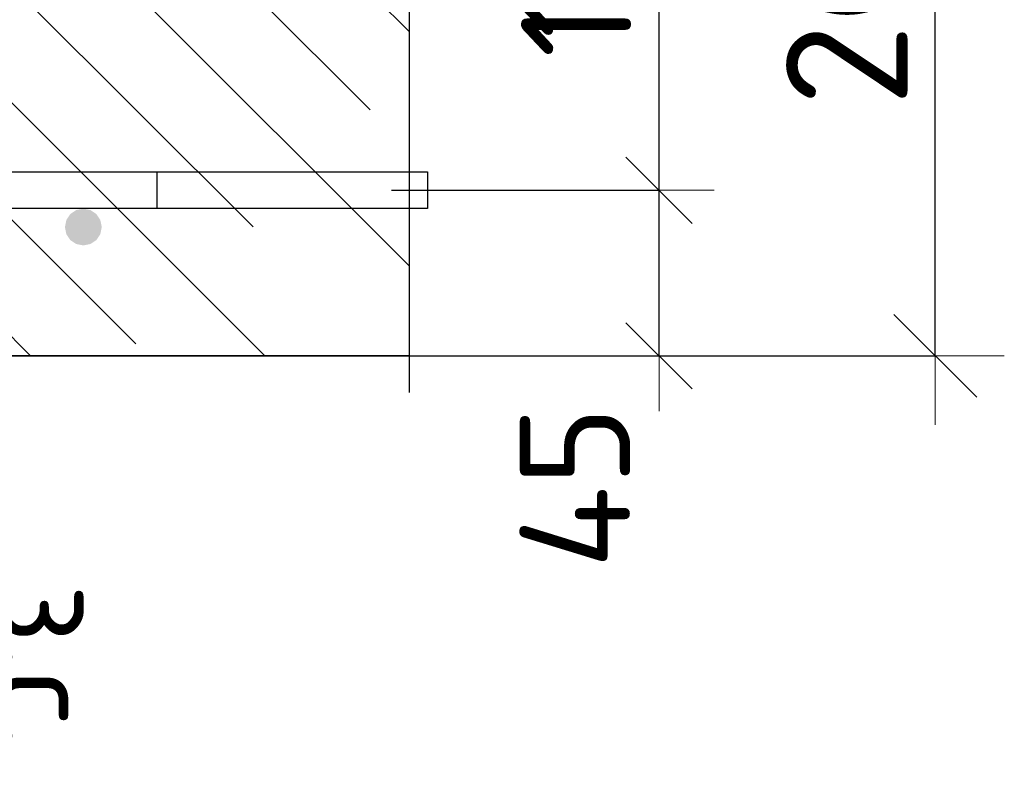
# Model space of a CAD drawing. Header units: metres. Extents: x -38 to 97, y -15 to 21.
# Tile 120 of 184: x 72.65 to 72.918, y 7.225 to 7.433. Entities that reach past the tile are written whole.
import ezdxf

# ---------------------------------------------------------------- set-up
doc = ezdxf.new("R2010")
doc.units = ezdxf.units.M
doc.header["$PDMODE"] = 65
doc.linetypes.add('______4', pattern=[0.135, 0.105, -0.03])
for name, color, linetype, lineweight in [('XR$3$Арм. стержнями нижней зоны', 180, 'Continuous', 35), ('XR$3$Арм.стержн. Арматура края', 96, 'Continuous', 35), ('XR$3$Размерная линия (1)', 7, 'Continuous', 13), ('XR$3$Размерная линия_ общее', 7, 'Continuous', 13), ('XR$4$Арм. стержнями нижней зоны', 180, 'Continuous', 35), ('XR$4$Арм.стержн. Арматура края', 96, 'Continuous', 35), ('XR$4$Размерная линия (1)', 7, 'Continuous', 13), ('XR$4$Размерная линия_ общее', 7, 'Continuous', 13), ('XR$6$Арм. стержнями нижней зоны', 180, 'Continuous', 35), ('XR$6$Арм.стержн. Арматура края', 96, 'Continuous', 35), ('XR$6$Размерная линия (1)', 7, 'Continuous', 13), ('XR$6$Размерная линия_ общее', 7, 'Continuous', 13)]:
    doc.layers.add(name, color=color, linetype=linetype, lineweight=lineweight)
doc.styles.add('ISOCPEUR', font='txt')
doc.dimstyles.new('DIMSTYLE_11', dxfattribs={"dimtxt": 0.033, "dimasz": 0.0375, "dimexe": 0, "dimexo": 0, "dimgap": 0.0165, "dimtad": 2, "dimdec": 0, "dimlfac": 1000, "dimrnd": 1, "dimzin": 12, "dimdsep": 46, "dimtxsty": 'ISOCPEUR', "dimblk1": 'ALL_ML_STRICH', "dimblk2": 'ALL_ML_STRICH', "dimsah": 1, "dimcen": 0, "dimclrd": 7, "dimclre": 256, "dimclrt": 7, "dimadec": 0, "dimazin": 0, "dimtfac": 1, "dimtdec": 0, "dimtix": 1, "dimtmove": 2, "dimatfit": 3, "dimfxl": 0, "dimtvp": 1.2, "dimtzin": 0, "dimlwd": 0, "dimlwe": -3, "dimarcsym": 0})
doc.dimstyles.new('DIMSTYLE_12', dxfattribs={"dimtxt": 0.03, "dimasz": 0.03, "dimexe": 0, "dimexo": 0, "dimgap": 0.015, "dimtad": 2, "dimdec": 0, "dimlfac": 1000, "dimrnd": 1, "dimzin": 12, "dimdsep": 46, "dimtxsty": 'ISOCPEUR', "dimblk1": 'ALL_ML_STRICH', "dimblk2": 'ALL_ML_STRICH', "dimsah": 1, "dimcen": 0, "dimclrd": 7, "dimclre": 256, "dimclrt": 7, "dimadec": 0, "dimazin": 0, "dimtfac": 1, "dimtdec": 0, "dimtix": 1, "dimtmove": 2, "dimatfit": 3, "dimfxl": 0, "dimtzin": 0, "dimlwd": 0, "dimlwe": -3, "dimarcsym": 0})
doc.dimstyles.new('DIMSTYLE_14', dxfattribs={"dimtxt": 0.03, "dimasz": 0.03, "dimexe": 0, "dimexo": 0, "dimgap": 0.015, "dimtad": 2, "dimdec": 0, "dimlfac": 1000, "dimrnd": 1, "dimzin": 12, "dimdsep": 46, "dimtxsty": 'ISOCPEUR', "dimblk1": 'ALL_ML_STRICH', "dimblk2": 'ALL_ML_STRICH', "dimsah": 1, "dimcen": 0, "dimclrd": 7, "dimclre": 256, "dimclrt": 7, "dimadec": 0, "dimazin": 0, "dimtfac": 1, "dimtdec": 0, "dimtix": 1, "dimtmove": 2, "dimatfit": 3, "dimfxl": 0, "dimtvp": 1.2, "dimtzin": 0, "dimlwd": 0, "dimlwe": -3, "dimarcsym": 0})
doc.dimstyles.new('DIMSTYLE_8', dxfattribs={"dimtxt": 0.033, "dimasz": 0.0375, "dimexe": 0, "dimexo": 0, "dimgap": 0.0165, "dimtad": 2, "dimdec": 0, "dimlfac": 1000, "dimrnd": 1, "dimzin": 12, "dimdsep": 46, "dimtxsty": 'ISOCPEUR', "dimblk1": 'ALL_ML_STRICH', "dimblk2": 'ALL_ML_STRICH', "dimsah": 1, "dimcen": 0, "dimclrd": 7, "dimclre": 256, "dimclrt": 7, "dimadec": 0, "dimazin": 0, "dimtfac": 1, "dimtdec": 0, "dimtix": 1, "dimtmove": 2, "dimatfit": 3, "dimfxl": 0, "dimtzin": 0, "dimlwd": 0, "dimlwe": -3, "dimarcsym": 0})
pattern_1 = [(135, (0, 0), (-0.031819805, -0.031819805), [0.4, -0.05, 0, -0.05]), (135, (-0.01591, -0.01591), (-0.031819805, -0.031819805), [0.8, -0.1, 0.1, -0.1])]

# ---------------------------------------------------------------- blocks, each defined once
blk = doc.blocks.new('ALL_ML_STRICH')
at = {"color": 0, "linetype": 'ByBlock', "lineweight": -2}
for p, q in [((0, -0.5), (0, 0.5)), ((-0.3, -0.3), (0.3, 0.3)), ((-1, 0), (0.5, 0))]:
    blk.add_line(p, q, dxfattribs=at)
blk = doc.blocks.new('*D135')
at = {"layer": 'DEFPOINTS', "color": 7, "linetype": 'Continuous', "lineweight": 13, "transparency": 33554687}
for p in [(72.7273, 7.54188), (72.7273, 7.34188), (72.89884, 7.34188)]:
    blk.add_point(p, dxfattribs=at)
at = {"layer": 'XR$3$Размерная линия_ общее', "color": 253, "linetype": 'Continuous', "lineweight": -2, "true_color": 0xa0a0a0, "transparency": 33554687}
for p, q in [((72.7473, 7.54188), (72.89884, 7.54188)), ((72.7473, 7.34188), (72.89884, 7.34188))]:
    blk.add_line(p, q, dxfattribs=at)
at = {"layer": 'XR$3$Размерная линия_ общее', "color": 7, "linetype": 'Continuous', "lineweight": -2, "transparency": 33554687}
blk.add_line((72.89884, 7.34188), (72.89884, 7.54188), dxfattribs=at)
at = {"layer": 'XR$3$Размерная линия_ общее', "color": 7, "linetype": 'Continuous', "lineweight": 13, "transparency": 33554687, "xscale": 0.0375, "yscale": 0.0375, "zscale": 0.0375}
for p, rotation in [((72.89884, 7.54188), 90), ((72.89884, 7.34188), 270)]:
    blk.add_blockref('ALL_ML_STRICH', p, dxfattribs=dict(at, rotation=rotation))
at = {"layer": 'XR$3$Размерная линия_ общее', "color": 7, "linetype": 'Continuous', "lineweight": 13, "transparency": 33554687, "insert": (72.87484, 7.44353), "char_height": 0.033, "width": 0.099, "attachment_point": 5, "rotation": 90, "style": 'ISOCPEUR'}
blk.add_mtext('\\A1;{200}', dxfattribs=at)
blk = doc.blocks.new('*D136')
at = {"layer": 'DEFPOINTS', "color": 7, "linetype": 'Continuous', "lineweight": 13, "transparency": 33554687}
for p in [(72.5769, 7.37188), (72.61689, 7.37188), (72.5769, 7.34188)]:
    blk.add_point(p, dxfattribs=at)
at = {"layer": 'XR$3$Размерная линия_ общее', "color": 253, "linetype": 'Continuous', "lineweight": -2, "true_color": 0xa0a0a0, "transparency": 33554687}
for p, q in [((72.5969, 7.37188), (72.61689, 7.37188)), ((72.5969, 7.34188), (72.61689, 7.34188))]:
    blk.add_line(p, q, dxfattribs=at)
at = {"layer": 'XR$3$Размерная линия_ общее', "color": 7, "linetype": 'Continuous', "lineweight": -2, "transparency": 33554687}
blk.add_line((72.61689, 7.37188), (72.61689, 7.34188), dxfattribs=at)
at = {"layer": 'XR$3$Размерная линия_ общее', "color": 7, "linetype": 'Continuous', "lineweight": 13, "transparency": 33554687, "xscale": 0.0375, "yscale": 0.0375, "zscale": 0.0375}
for p, rotation in [((72.61689, 7.37188), 90), ((72.61689, 7.34188), 270)]:
    blk.add_blockref('ALL_ML_STRICH', p, dxfattribs=dict(at, rotation=rotation))
at = {"layer": 'XR$3$Размерная линия_ общее', "color": 7, "linetype": 'Continuous', "lineweight": 13, "transparency": 33554687, "insert": (72.59289, 7.30345), "char_height": 0.033, "width": 0.066, "attachment_point": 5, "rotation": 90, "style": 'ISOCPEUR'}
blk.add_mtext('\\A1;{30}', dxfattribs=at)
at = {"layer": 'XR$3$Размерная линия_ общее', "color": 7, "linetype": 'Continuous', "lineweight": 13, "transparency": 33554687, "insert": (72.67143, 7.27997), "char_height": 0.027, "width": 0.00135, "attachment_point": 1, "rotation": 270, "line_spacing_factor": 0.60241, "style": 'ISOCPEUR'}
blk.add_mtext('з.с.', dxfattribs=at)
blk = doc.blocks.new('*D201')
at = {"layer": 'DEFPOINTS', "color": 7, "linetype": 'Continuous', "lineweight": 13, "transparency": 33554687}
for p in [(72.73118, 7.38688), (72.74403, 7.34188), (72.82384, 7.34188)]:
    blk.add_point(p, dxfattribs=at)
at = {"layer": 'XR$3$Размерная линия (1)', "color": 9, "linetype": 'Continuous', "lineweight": -2, "true_color": 0xc7c7c7, "transparency": 33554687}
for p, q in [((72.75118, 7.38688), (72.82384, 7.38688)), ((72.76403, 7.34188), (72.82384, 7.34188))]:
    blk.add_line(p, q, dxfattribs=at)
at = {"layer": 'XR$3$Размерная линия (1)', "color": 7, "linetype": 'Continuous', "lineweight": -2, "transparency": 33554687}
blk.add_line((72.82384, 7.34188), (72.82384, 7.38688), dxfattribs=at)
at = {"layer": 'XR$3$Размерная линия (1)', "color": 7, "linetype": 'Continuous', "lineweight": 13, "transparency": 33554687, "xscale": 0.03, "yscale": 0.03, "zscale": 0.03}
for p, rotation in [((72.82384, 7.38688), 90), ((72.82384, 7.34188), 270)]:
    blk.add_blockref('ALL_ML_STRICH', p, dxfattribs=dict(at, rotation=rotation))
at = {"layer": 'XR$3$Размерная линия (1)', "color": 7, "linetype": 'Continuous', "lineweight": 13, "transparency": 33554687, "insert": (72.80098, 7.30614), "char_height": 0.03, "width": 0.06, "attachment_point": 5, "rotation": 90, "style": 'ISOCPEUR'}
blk.add_mtext('\\A1;{45}', dxfattribs=at)
blk = doc.blocks.new('*D202')
at = {"layer": 'DEFPOINTS', "color": 7, "linetype": 'Continuous', "lineweight": 13, "transparency": 33554687}
for p in [(72.73821, 7.51088), (72.73118, 7.38688), (72.82384, 7.38688)]:
    blk.add_point(p, dxfattribs=at)
at = {"layer": 'XR$3$Размерная линия (1)', "color": 9, "linetype": 'Continuous', "lineweight": -2, "true_color": 0xc7c7c7, "transparency": 33554687}
for p, q in [((72.75821, 7.51088), (72.82384, 7.51088)), ((72.75118, 7.38688), (72.82384, 7.38688))]:
    blk.add_line(p, q, dxfattribs=at)
at = {"layer": 'XR$3$Размерная линия (1)', "color": 7, "linetype": 'Continuous', "lineweight": -2, "transparency": 33554687}
blk.add_line((72.82384, 7.38688), (72.82384, 7.51088), dxfattribs=at)
at = {"layer": 'XR$3$Размерная линия (1)', "color": 7, "linetype": 'Continuous', "lineweight": 13, "transparency": 33554687, "xscale": 0.03, "yscale": 0.03, "zscale": 0.03}
for p, rotation in [((72.82384, 7.51088), 90), ((72.82384, 7.38688), 270)]:
    blk.add_blockref('ALL_ML_STRICH', p, dxfattribs=dict(at, rotation=rotation))
at = {"layer": 'XR$3$Размерная линия (1)', "color": 7, "linetype": 'Continuous', "lineweight": 13, "transparency": 33554687, "insert": (72.80134, 7.45188), "char_height": 0.03, "width": 0.09, "attachment_point": 5, "rotation": 90, "style": 'ISOCPEUR'}
blk.add_mtext('\\A1;{124}', dxfattribs=at)
blk = doc.blocks.new('*D278')
at = {"layer": 'DEFPOINTS', "color": 7, "linetype": 'Continuous', "lineweight": 13, "transparency": 33554687}
for p in [(72.7273, 7.54188), (72.7273, 7.34188), (72.89884, 7.34188)]:
    blk.add_point(p, dxfattribs=at)
at = {"layer": 'XR$4$Размерная линия_ общее', "color": 253, "linetype": 'Continuous', "lineweight": -2, "true_color": 0xa0a0a0, "transparency": 33554687}
for p, q in [((72.7473, 7.54188), (72.89884, 7.54188)), ((72.7473, 7.34188), (72.89884, 7.34188))]:
    blk.add_line(p, q, dxfattribs=at)
at = {"layer": 'XR$4$Размерная линия_ общее', "color": 7, "linetype": 'Continuous', "lineweight": -2, "transparency": 33554687}
blk.add_line((72.89884, 7.34188), (72.89884, 7.54188), dxfattribs=at)
at = {"layer": 'XR$4$Размерная линия_ общее', "color": 7, "linetype": 'Continuous', "lineweight": 13, "transparency": 33554687, "xscale": 0.0375, "yscale": 0.0375, "zscale": 0.0375}
for p, rotation in [((72.89884, 7.54188), 90), ((72.89884, 7.34188), 270)]:
    blk.add_blockref('ALL_ML_STRICH', p, dxfattribs=dict(at, rotation=rotation))
at = {"layer": 'XR$4$Размерная линия_ общее', "color": 7, "linetype": 'Continuous', "lineweight": 13, "transparency": 33554687, "insert": (72.87484, 7.44353), "char_height": 0.033, "width": 0.099, "attachment_point": 5, "rotation": 90, "style": 'ISOCPEUR'}
blk.add_mtext('\\A1;{200}', dxfattribs=at)
blk = doc.blocks.new('*D279')
at = {"layer": 'DEFPOINTS', "color": 7, "linetype": 'Continuous', "lineweight": 13, "transparency": 33554687}
for p in [(72.5769, 7.37188), (72.61689, 7.37188), (72.5769, 7.34188)]:
    blk.add_point(p, dxfattribs=at)
at = {"layer": 'XR$4$Размерная линия_ общее', "color": 253, "linetype": 'Continuous', "lineweight": -2, "true_color": 0xa0a0a0, "transparency": 33554687}
for p, q in [((72.5969, 7.37188), (72.61689, 7.37188)), ((72.5969, 7.34188), (72.61689, 7.34188))]:
    blk.add_line(p, q, dxfattribs=at)
at = {"layer": 'XR$4$Размерная линия_ общее', "color": 7, "linetype": 'Continuous', "lineweight": -2, "transparency": 33554687}
blk.add_line((72.61689, 7.37188), (72.61689, 7.34188), dxfattribs=at)
at = {"layer": 'XR$4$Размерная линия_ общее', "color": 7, "linetype": 'Continuous', "lineweight": 13, "transparency": 33554687, "xscale": 0.0375, "yscale": 0.0375, "zscale": 0.0375}
for p, rotation in [((72.61689, 7.37188), 90), ((72.61689, 7.34188), 270)]:
    blk.add_blockref('ALL_ML_STRICH', p, dxfattribs=dict(at, rotation=rotation))
at = {"layer": 'XR$4$Размерная линия_ общее', "color": 7, "linetype": 'Continuous', "lineweight": 13, "transparency": 33554687, "insert": (72.59289, 7.30345), "char_height": 0.033, "width": 0.066, "attachment_point": 5, "rotation": 90, "style": 'ISOCPEUR'}
blk.add_mtext('\\A1;{30}', dxfattribs=at)
at = {"layer": 'XR$4$Размерная линия_ общее', "color": 7, "linetype": 'Continuous', "lineweight": 13, "transparency": 33554687, "insert": (72.67143, 7.27997), "char_height": 0.027, "width": 0.00135, "attachment_point": 1, "rotation": 270, "line_spacing_factor": 0.60241, "style": 'ISOCPEUR'}
blk.add_mtext('з.с.', dxfattribs=at)
blk = doc.blocks.new('*D491')
at = {"layer": 'DEFPOINTS', "color": 7, "linetype": 'Continuous', "lineweight": 13, "transparency": 33554687}
for p in [(72.73118, 7.38688), (72.74403, 7.34188), (72.82384, 7.34188)]:
    blk.add_point(p, dxfattribs=at)
at = {"layer": 'XR$4$Размерная линия (1)', "color": 9, "linetype": 'Continuous', "lineweight": -2, "true_color": 0xc7c7c7, "transparency": 33554687}
for p, q in [((72.75118, 7.38688), (72.82384, 7.38688)), ((72.76403, 7.34188), (72.82384, 7.34188))]:
    blk.add_line(p, q, dxfattribs=at)
at = {"layer": 'XR$4$Размерная линия (1)', "color": 7, "linetype": 'Continuous', "lineweight": -2, "transparency": 33554687}
blk.add_line((72.82384, 7.34188), (72.82384, 7.38688), dxfattribs=at)
at = {"layer": 'XR$4$Размерная линия (1)', "color": 7, "linetype": 'Continuous', "lineweight": 13, "transparency": 33554687, "xscale": 0.03, "yscale": 0.03, "zscale": 0.03}
for p, rotation in [((72.82384, 7.38688), 90), ((72.82384, 7.34188), 270)]:
    blk.add_blockref('ALL_ML_STRICH', p, dxfattribs=dict(at, rotation=rotation))
at = {"layer": 'XR$4$Размерная линия (1)', "color": 7, "linetype": 'Continuous', "lineweight": 13, "transparency": 33554687, "insert": (72.80098, 7.30614), "char_height": 0.03, "width": 0.06, "attachment_point": 5, "rotation": 90, "style": 'ISOCPEUR'}
blk.add_mtext('\\A1;{45}', dxfattribs=at)
blk = doc.blocks.new('*D492')
at = {"layer": 'DEFPOINTS', "color": 7, "linetype": 'Continuous', "lineweight": 13, "transparency": 33554687}
for p in [(72.73821, 7.51088), (72.73118, 7.38688), (72.82384, 7.38688)]:
    blk.add_point(p, dxfattribs=at)
at = {"layer": 'XR$4$Размерная линия (1)', "color": 9, "linetype": 'Continuous', "lineweight": -2, "true_color": 0xc7c7c7, "transparency": 33554687}
for p, q in [((72.75821, 7.51088), (72.82384, 7.51088)), ((72.75118, 7.38688), (72.82384, 7.38688))]:
    blk.add_line(p, q, dxfattribs=at)
at = {"layer": 'XR$4$Размерная линия (1)', "color": 7, "linetype": 'Continuous', "lineweight": -2, "transparency": 33554687}
blk.add_line((72.82384, 7.38688), (72.82384, 7.51088), dxfattribs=at)
at = {"layer": 'XR$4$Размерная линия (1)', "color": 7, "linetype": 'Continuous', "lineweight": 13, "transparency": 33554687, "xscale": 0.03, "yscale": 0.03, "zscale": 0.03}
for p, rotation in [((72.82384, 7.51088), 90), ((72.82384, 7.38688), 270)]:
    blk.add_blockref('ALL_ML_STRICH', p, dxfattribs=dict(at, rotation=rotation))
at = {"layer": 'XR$4$Размерная линия (1)', "color": 7, "linetype": 'Continuous', "lineweight": 13, "transparency": 33554687, "insert": (72.80134, 7.45188), "char_height": 0.03, "width": 0.09, "attachment_point": 5, "rotation": 90, "style": 'ISOCPEUR'}
blk.add_mtext('\\A1;{124}', dxfattribs=at)
blk = doc.blocks.new('*D709')
at = {"layer": 'DEFPOINTS', "color": 7, "linetype": 'Continuous', "lineweight": 13, "transparency": 33554687}
for p in [(72.7273, 7.54188), (72.7273, 7.34188), (72.89884, 7.34188)]:
    blk.add_point(p, dxfattribs=at)
at = {"layer": 'XR$6$Размерная линия_ общее', "color": 253, "linetype": 'Continuous', "lineweight": -2, "true_color": 0xa0a0a0, "transparency": 33554687}
for p, q in [((72.7473, 7.54188), (72.89884, 7.54188)), ((72.7473, 7.34188), (72.89884, 7.34188))]:
    blk.add_line(p, q, dxfattribs=at)
at = {"layer": 'XR$6$Размерная линия_ общее', "color": 7, "linetype": 'Continuous', "lineweight": -2, "transparency": 33554687}
blk.add_line((72.89884, 7.34188), (72.89884, 7.54188), dxfattribs=at)
at = {"layer": 'XR$6$Размерная линия_ общее', "color": 7, "linetype": 'Continuous', "lineweight": 13, "transparency": 33554687, "xscale": 0.0375, "yscale": 0.0375, "zscale": 0.0375}
for p, rotation in [((72.89884, 7.54188), 90), ((72.89884, 7.34188), 270)]:
    blk.add_blockref('ALL_ML_STRICH', p, dxfattribs=dict(at, rotation=rotation))
at = {"layer": 'XR$6$Размерная линия_ общее', "color": 7, "linetype": 'Continuous', "lineweight": 13, "transparency": 33554687, "insert": (72.87484, 7.44353), "char_height": 0.033, "width": 0.099, "attachment_point": 5, "rotation": 90, "style": 'ISOCPEUR'}
blk.add_mtext('\\A1;{200}', dxfattribs=at)
blk = doc.blocks.new('*D710')
at = {"layer": 'DEFPOINTS', "color": 7, "linetype": 'Continuous', "lineweight": 13, "transparency": 33554687}
for p in [(72.5769, 7.37188), (72.61689, 7.37188), (72.5769, 7.34188)]:
    blk.add_point(p, dxfattribs=at)
at = {"layer": 'XR$6$Размерная линия_ общее', "color": 253, "linetype": 'Continuous', "lineweight": -2, "true_color": 0xa0a0a0, "transparency": 33554687}
for p, q in [((72.5969, 7.37188), (72.61689, 7.37188)), ((72.5969, 7.34188), (72.61689, 7.34188))]:
    blk.add_line(p, q, dxfattribs=at)
at = {"layer": 'XR$6$Размерная линия_ общее', "color": 7, "linetype": 'Continuous', "lineweight": -2, "transparency": 33554687}
blk.add_line((72.61689, 7.37188), (72.61689, 7.34188), dxfattribs=at)
at = {"layer": 'XR$6$Размерная линия_ общее', "color": 7, "linetype": 'Continuous', "lineweight": 13, "transparency": 33554687, "xscale": 0.0375, "yscale": 0.0375, "zscale": 0.0375}
for p, rotation in [((72.61689, 7.37188), 90), ((72.61689, 7.34188), 270)]:
    blk.add_blockref('ALL_ML_STRICH', p, dxfattribs=dict(at, rotation=rotation))
at = {"layer": 'XR$6$Размерная линия_ общее', "color": 7, "linetype": 'Continuous', "lineweight": 13, "transparency": 33554687, "insert": (72.59289, 7.30345), "char_height": 0.033, "width": 0.066, "attachment_point": 5, "rotation": 90, "style": 'ISOCPEUR'}
blk.add_mtext('\\A1;{30}', dxfattribs=at)
at = {"layer": 'XR$6$Размерная линия_ общее', "color": 7, "linetype": 'Continuous', "lineweight": 13, "transparency": 33554687, "insert": (72.67143, 7.27997), "char_height": 0.027, "width": 0.00135, "attachment_point": 1, "rotation": 270, "line_spacing_factor": 0.60241, "style": 'ISOCPEUR'}
blk.add_mtext('з.с.', dxfattribs=at)
blk = doc.blocks.new('*D711')
at = {"layer": 'DEFPOINTS', "color": 7, "linetype": 'Continuous', "lineweight": 13, "transparency": 33554687}
for p in [(72.73118, 7.38688), (72.74403, 7.34188), (72.82384, 7.34188)]:
    blk.add_point(p, dxfattribs=at)
at = {"layer": 'XR$6$Размерная линия (1)', "color": 9, "linetype": 'Continuous', "lineweight": -2, "true_color": 0xc7c7c7, "transparency": 33554687}
for p, q in [((72.75118, 7.38688), (72.82384, 7.38688)), ((72.76403, 7.34188), (72.82384, 7.34188))]:
    blk.add_line(p, q, dxfattribs=at)
at = {"layer": 'XR$6$Размерная линия (1)', "color": 7, "linetype": 'Continuous', "lineweight": -2, "transparency": 33554687}
blk.add_line((72.82384, 7.34188), (72.82384, 7.38688), dxfattribs=at)
at = {"layer": 'XR$6$Размерная линия (1)', "color": 7, "linetype": 'Continuous', "lineweight": 13, "transparency": 33554687, "xscale": 0.03, "yscale": 0.03, "zscale": 0.03}
for p, rotation in [((72.82384, 7.38688), 90), ((72.82384, 7.34188), 270)]:
    blk.add_blockref('ALL_ML_STRICH', p, dxfattribs=dict(at, rotation=rotation))
at = {"layer": 'XR$6$Размерная линия (1)', "color": 7, "linetype": 'Continuous', "lineweight": 13, "transparency": 33554687, "insert": (72.80098, 7.30614), "char_height": 0.03, "width": 0.06, "attachment_point": 5, "rotation": 90, "style": 'ISOCPEUR'}
blk.add_mtext('\\A1;{45}', dxfattribs=at)
blk = doc.blocks.new('*D712')
at = {"layer": 'DEFPOINTS', "color": 7, "linetype": 'Continuous', "lineweight": 13, "transparency": 33554687}
for p in [(72.73821, 7.51688), (72.73118, 7.38688), (72.82384, 7.38688)]:
    blk.add_point(p, dxfattribs=at)
at = {"layer": 'XR$6$Размерная линия (1)', "color": 9, "linetype": 'Continuous', "lineweight": -2, "true_color": 0xc7c7c7, "transparency": 33554687}
for p, q in [((72.75821, 7.51688), (72.82384, 7.51688)), ((72.75118, 7.38688), (72.82384, 7.38688))]:
    blk.add_line(p, q, dxfattribs=at)
at = {"layer": 'XR$6$Размерная линия (1)', "color": 7, "linetype": 'Continuous', "lineweight": -2, "transparency": 33554687}
blk.add_line((72.82384, 7.38688), (72.82384, 7.51688), dxfattribs=at)
at = {"layer": 'XR$6$Размерная линия (1)', "color": 7, "linetype": 'Continuous', "lineweight": 13, "transparency": 33554687, "xscale": 0.03, "yscale": 0.03, "zscale": 0.03}
for p, rotation in [((72.82384, 7.51688), 90), ((72.82384, 7.38688), 270)]:
    blk.add_blockref('ALL_ML_STRICH', p, dxfattribs=dict(at, rotation=rotation))
at = {"layer": 'XR$6$Размерная линия (1)', "color": 7, "linetype": 'Continuous', "lineweight": 13, "transparency": 33554687, "insert": (72.80134, 7.45638), "char_height": 0.03, "width": 0.09, "attachment_point": 5, "rotation": 90, "style": 'ISOCPEUR'}
blk.add_mtext('\\A1;{130}', dxfattribs=at)

msp = doc.modelspace()

# ---------------------------------------------------------------- hatches: boundary and pattern name
at = {"linetype": 'Continuous', "lineweight": 13, "transparency": 33554687}
h = msp.add_hatch(dxfattribs=at)
h.set_pattern_fill('__________540', scale=0.015, style=0, pattern_type=2)
h.set_pattern_definition(pattern_1)
h.paths.add_polyline_path([(72.1675, 7.54188), (72.1675, 7.34188), (72.75595, 7.34188), (72.75595, 7.54188)], flags=0)
h = msp.add_hatch(dxfattribs=at)
h.set_pattern_fill('__________540', scale=0.015, style=0, pattern_type=2)
h.set_pattern_definition(pattern_1)
h.paths.add_polyline_path([(72.1675, 7.54188), (72.1675, 7.34188), (72.75595, 7.34188), (72.75595, 7.54188)], flags=0)
h = msp.add_hatch(dxfattribs=at)
h.set_pattern_fill('__________540', scale=0.015, style=0, pattern_type=2)
h.set_pattern_definition(pattern_1)
h.paths.add_polyline_path([(72.1675, 7.54188), (72.1675, 7.34188), (72.75595, 7.34188), (72.75595, 7.54188)], flags=0)
at = {"layer": 'XR$3$Арм. стержнями нижней зоны', "linetype": 'Continuous', "lineweight": 50, "transparency": 33554687}
msp.add_hatch(color=4, dxfattribs=at).paths.add_polyline_path([(72.67251, 7.37688), (72.67212, 7.37879), (72.67104, 7.38041), (72.66942, 7.3815), (72.66751, 7.38188), (72.66559, 7.3815), (72.66397, 7.38041), (72.66289, 7.37879), (72.66251, 7.37688), (72.66289, 7.37496), (72.66397, 7.37334), (72.66559, 7.37226), (72.66751, 7.37188), (72.66942, 7.37226), (72.67104, 7.37334), (72.67212, 7.37496)])
at = {"layer": 'XR$4$Арм. стержнями нижней зоны', "linetype": 'Continuous', "lineweight": 50, "transparency": 33554687}
msp.add_hatch(color=4, dxfattribs=at).paths.add_polyline_path([(72.67251, 7.37688), (72.67212, 7.37879), (72.67104, 7.38041), (72.66942, 7.3815), (72.66751, 7.38188), (72.66559, 7.3815), (72.66397, 7.38041), (72.66289, 7.37879), (72.66251, 7.37688), (72.66289, 7.37496), (72.66397, 7.37334), (72.66559, 7.37226), (72.66751, 7.37188), (72.66942, 7.37226), (72.67104, 7.37334), (72.67212, 7.37496)])
at = {"layer": 'XR$6$Арм. стержнями нижней зоны', "linetype": 'Continuous', "lineweight": 50, "transparency": 33554687}
msp.add_hatch(color=4, dxfattribs=at).paths.add_polyline_path([(72.67251, 7.37688), (72.67212, 7.37879), (72.67104, 7.38041), (72.66942, 7.3815), (72.66751, 7.38188), (72.66559, 7.3815), (72.66397, 7.38041), (72.66289, 7.37879), (72.66251, 7.37688), (72.66289, 7.37496), (72.66397, 7.37334), (72.66559, 7.37226), (72.66751, 7.37188), (72.66942, 7.37226), (72.67104, 7.37334), (72.67212, 7.37496)])

# ---------------------------------------------------------------- linework, layer by layer
at = {"color": 7, "linetype": '______4', "lineweight": 25, "transparency": 33554687}
msp.add_line((72.75595, 7.64188), (72.75595, 7.24188), dxfattribs=at)
msp.add_line((72.75595, 7.64188), (72.75595, 7.24188), dxfattribs=at)
msp.add_line((72.75595, 7.64188), (72.75595, 7.24188), dxfattribs=at)
at = {"color": 7, "linetype": 'Continuous', "lineweight": 35, "transparency": 33554687}
msp.add_line((72.1675, 7.34188), (72.75595, 7.34188), dxfattribs=at)
msp.add_line((72.1675, 7.34188), (72.75595, 7.34188), dxfattribs=at)
msp.add_line((72.1675, 7.34188), (72.75595, 7.34188), dxfattribs=at)
at = {"layer": 'XR$3$Арм. стержнями нижней зоны', "color": 4, "linetype": 'Continuous', "lineweight": 25, "transparency": 33554687}
for points in [[(72.76095, 7.38188), (72.1875, 7.38188), (72.1875, 7.39188), (72.76095, 7.39188), (72.76095, 7.38188)], [(72.76095, 7.38188), (72.44251, 7.38188), (72.44251, 7.39188), (72.76095, 7.39188), (72.76095, 7.38188)]]:
    msp.add_lwpolyline(points, dxfattribs=at)
at = {"layer": 'XR$3$Арм.стержн. Арматура края', "color": 4, "linetype": 'Continuous', "lineweight": 25, "transparency": 33554687}
for points in [[(72.21676, 7.39188), (72.6875, 7.39188), (72.6875, 7.38188)], [(72.6875, 7.38188), (72.21607, 7.38188)]]:
    msp.add_lwpolyline(points, dxfattribs=at)
at = {"layer": 'XR$4$Арм. стержнями нижней зоны', "color": 4, "linetype": 'Continuous', "lineweight": 25, "transparency": 33554687}
for points in [[(72.76095, 7.38188), (72.1875, 7.38188), (72.1875, 7.39188), (72.76095, 7.39188), (72.76095, 7.38188)], [(72.76095, 7.38188), (72.1875, 7.38188), (72.1875, 7.39188), (72.76095, 7.39188), (72.76095, 7.38188)], [(72.76095, 7.38188), (72.44251, 7.38188), (72.44251, 7.39188), (72.76095, 7.39188), (72.76095, 7.38188)]]:
    msp.add_lwpolyline(points, dxfattribs=at)
at = {"layer": 'XR$4$Арм.стержн. Арматура края', "color": 4, "linetype": 'Continuous', "lineweight": 25, "transparency": 33554687}
for points in [[(72.21676, 7.39188), (72.6875, 7.39188), (72.6875, 7.38188)], [(72.6875, 7.38188), (72.21607, 7.38188)]]:
    msp.add_lwpolyline(points, dxfattribs=at)
at = {"layer": 'XR$6$Арм. стержнями нижней зоны', "color": 4, "linetype": 'Continuous', "lineweight": 25, "transparency": 33554687}
for points in [[(72.76095, 7.38188), (72.1875, 7.38188), (72.1875, 7.39188), (72.76095, 7.39188), (72.76095, 7.38188)], [(72.76095, 7.38188), (72.44251, 7.38188), (72.44251, 7.39188), (72.76095, 7.39188), (72.76095, 7.38188)]]:
    msp.add_lwpolyline(points, dxfattribs=at)
at = {"layer": 'XR$6$Арм.стержн. Арматура края', "color": 4, "linetype": 'Continuous', "lineweight": 25, "transparency": 33554687}
for points in [[(72.21676, 7.39188), (72.6875, 7.39188), (72.6875, 7.38188)], [(72.6875, 7.38188), (72.21607, 7.38188)]]:
    msp.add_lwpolyline(points, dxfattribs=at)

# ---------------------------------------------------------------- dimensions: what is measured, and where the dimension line sits
at = {"layer": 'XR$3$Размерная линия (1)', "color": 7, "linetype": 'Continuous', "lineweight": 13, "transparency": 33554687}
for base, p1, p2, dimstyle, picture, middle in [((72.82384, 7.51088), (72.75118, 7.38688), (72.75821, 7.51088), 'DIMSTYLE_12', '*D202', (72.80134, 7.45188)), ((72.82384, 7.38688), (72.76403, 7.34188), (72.75118, 7.38688), 'DIMSTYLE_14', '*D201', (72.80098, 7.30614))]:
    dim = msp.add_linear_dim(base=base, p1=p1, p2=p2, angle=90, dimstyle=dimstyle, override={"dimpost": '<>', "dimclrd": 7, "dimclre": 9, "dimclrt": 7, "dimlwd": 0, "dimlwe": 65533}, dxfattribs=at)
    dim.commit()
    dim.dimension.update_dxf_attribs({"geometry": picture, "text_midpoint": middle, "dimtype": 160})
at = {"layer": 'XR$3$Размерная линия_ общее', "color": 7, "linetype": 'Continuous', "lineweight": 13, "transparency": 33554687}
dim = msp.add_linear_dim(base=(72.89884, 7.54188), p1=(72.7473, 7.34188), p2=(72.7473, 7.54188), angle=90, dimstyle='DIMSTYLE_8', override={"dimpost": '<>', "dimclrd": 7, "dimclre": 253, "dimclrt": 7, "dimlwd": 0, "dimlwe": 65533}, dxfattribs=at)
dim.commit()
dim.dimension.update_dxf_attribs({"geometry": '*D135', "text_midpoint": (72.87484, 7.44353), "dimtype": 160})
dim = msp.add_linear_dim(base=(72.61689, 7.34188), p1=(72.5969, 7.37188), p2=(72.5969, 7.34188), angle=270, text='<>\\Xз.с.', dimstyle='DIMSTYLE_11', override={"dimpost": '<>', "dimclrd": 7, "dimclre": 253, "dimclrt": 7, "dimlwd": 0, "dimlwe": 65533}, dxfattribs=at)
dim.commit()
dim.dimension.update_dxf_attribs({"geometry": '*D136', "text_midpoint": (72.59289, 7.30345), "dimtype": 160})
at = {"layer": 'XR$4$Размерная линия (1)', "color": 7, "linetype": 'Continuous', "lineweight": 13, "transparency": 33554687}
for base, p1, p2, dimstyle, picture, middle in [((72.82384, 7.51088), (72.75118, 7.38688), (72.75821, 7.51088), 'DIMSTYLE_12', '*D492', (72.80134, 7.45188)), ((72.82384, 7.38688), (72.76403, 7.34188), (72.75118, 7.38688), 'DIMSTYLE_14', '*D491', (72.80098, 7.30614))]:
    dim = msp.add_linear_dim(base=base, p1=p1, p2=p2, angle=90, dimstyle=dimstyle, override={"dimpost": '<>', "dimclrd": 7, "dimclre": 9, "dimclrt": 7, "dimlwd": 0, "dimlwe": 65533}, dxfattribs=at)
    dim.commit()
    dim.dimension.update_dxf_attribs({"geometry": picture, "text_midpoint": middle, "dimtype": 160})
at = {"layer": 'XR$4$Размерная линия_ общее', "color": 7, "linetype": 'Continuous', "lineweight": 13, "transparency": 33554687}
dim = msp.add_linear_dim(base=(72.89884, 7.54188), p1=(72.7473, 7.34188), p2=(72.7473, 7.54188), angle=90, dimstyle='DIMSTYLE_8', override={"dimpost": '<>', "dimclrd": 7, "dimclre": 253, "dimclrt": 7, "dimlwd": 0, "dimlwe": 65533}, dxfattribs=at)
dim.commit()
dim.dimension.update_dxf_attribs({"geometry": '*D278', "text_midpoint": (72.87484, 7.44353), "dimtype": 160})
dim = msp.add_linear_dim(base=(72.61689, 7.34188), p1=(72.5969, 7.37188), p2=(72.5969, 7.34188), angle=270, text='<>\\Xз.с.', dimstyle='DIMSTYLE_11', override={"dimpost": '<>', "dimclrd": 7, "dimclre": 253, "dimclrt": 7, "dimlwd": 0, "dimlwe": 65533}, dxfattribs=at)
dim.commit()
dim.dimension.update_dxf_attribs({"geometry": '*D279', "text_midpoint": (72.59289, 7.30345), "dimtype": 160})
at = {"layer": 'XR$6$Размерная линия (1)', "color": 7, "linetype": 'Continuous', "lineweight": 13, "transparency": 33554687}
for base, p1, p2, dimstyle, picture, middle in [((72.82384, 7.51688), (72.75118, 7.38688), (72.75821, 7.51688), 'DIMSTYLE_12', '*D712', (72.80134, 7.45638)), ((72.82384, 7.38688), (72.76403, 7.34188), (72.75118, 7.38688), 'DIMSTYLE_14', '*D711', (72.80098, 7.30614))]:
    dim = msp.add_linear_dim(base=base, p1=p1, p2=p2, angle=90, dimstyle=dimstyle, override={"dimpost": '<>', "dimclrd": 7, "dimclre": 9, "dimclrt": 7, "dimlwd": 0, "dimlwe": 65533}, dxfattribs=at)
    dim.commit()
    dim.dimension.update_dxf_attribs({"geometry": picture, "text_midpoint": middle, "dimtype": 160})
at = {"layer": 'XR$6$Размерная линия_ общее', "color": 7, "linetype": 'Continuous', "lineweight": 13, "transparency": 33554687}
dim = msp.add_linear_dim(base=(72.89884, 7.54188), p1=(72.7473, 7.34188), p2=(72.7473, 7.54188), angle=90, dimstyle='DIMSTYLE_8', override={"dimpost": '<>', "dimclrd": 7, "dimclre": 253, "dimclrt": 7, "dimlwd": 0, "dimlwe": 65533}, dxfattribs=at)
dim.commit()
dim.dimension.update_dxf_attribs({"geometry": '*D709', "text_midpoint": (72.87484, 7.44353), "dimtype": 160})
dim = msp.add_linear_dim(base=(72.61689, 7.34188), p1=(72.5969, 7.37188), p2=(72.5969, 7.34188), angle=270, text='<>\\Xз.с.', dimstyle='DIMSTYLE_11', override={"dimpost": '<>', "dimclrd": 7, "dimclre": 253, "dimclrt": 7, "dimlwd": 0, "dimlwe": 65533}, dxfattribs=at)
dim.commit()
dim.dimension.update_dxf_attribs({"geometry": '*D710', "text_midpoint": (72.59289, 7.30345), "dimtype": 160})

doc.saveas('drawing.dxf')
